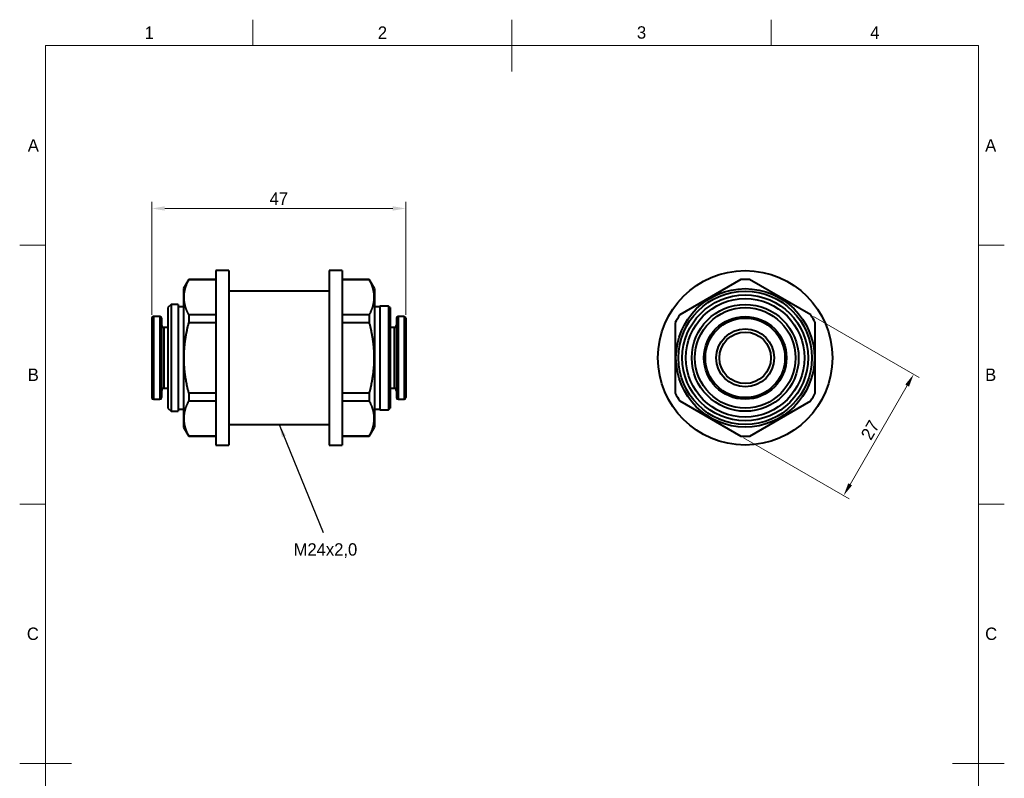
# Model space of a CAD drawing. Header units: millimetres. Extents: x 15 to 205, y 5 to 292.
# Tile 5 of 5: x 15 to 205, y 146 to 292. Entities that reach past the tile are written whole.
import ezdxf

# ---------------------------------------------------------------- set-up
doc = ezdxf.new("R2010")
doc.units = ezdxf.units.MM
for name, color, linetype in [('Anmerkungen', 7, 'Continuous'), ('Begrenzung', 7, 'Continuous'), ('Geometrien', 7, 'Continuous')]:
    doc.layers.add(name, color=color, linetype=linetype)
doc.styles.add('Shapr0', font='txt', dxfattribs={"height": 2.3925})
doc.styles.add('Shapr18', font='txt', dxfattribs={"height": 2.3925})
doc.styles.add('Shapr19', font='txt', dxfattribs={"height": 2.3925})
doc.dimstyles.new('ISO-25', dxfattribs={"dimtxt": 2.5, "dimasz": 2.5, "dimexe": 1.25, "dimexo": 0.625, "dimtad": 1, "dimtxsty": 'Standard', "dimcen": 2.5, "dimadec": 0, "dimazin": 0, "dimtfac": 1, "dimtmove": 0, "dimatfit": 3, "dimfxl": 1, "dimarcsym": 0})

# ---------------------------------------------------------------- blocks, each defined once
blk = doc.blocks.new('*D2')
at = {"layer": 'Anmerkungen', "color": 0, "linetype": 'Continuous', "lineweight": 15}
for p, q in [((40.5, 235.04), (40.5, 256.83)), ((89.5, 235.04), (89.5, 256.83)), ((87, 255.58), (43, 255.58))]:
    blk.add_line(p, q, dxfattribs=at)
at = {"layer": 'Anmerkungen', "color": 0}
for points in [[(43, 255.99), (43, 255.16), (40.5, 255.58)], [(87, 255.16), (87, 255.99), (89.5, 255.58)]]:
    blk.add_solid(points, dxfattribs=at)
at = {"layer": 'Defpoints', "color": 0}
for p in [(40.5, 255.58), (40.5, 234.42), (89.5, 234.42)]:
    blk.add_point(p, dxfattribs=at)
at = {"layer": 'Anmerkungen', "color": 0, "lineweight": 15, "insert": (65, 257.47), "char_height": 2.393, "attachment_point": 5, "style": 'Shapr18'}
blk.add_mtext('\\A1;47', dxfattribs=at)
blk = doc.blocks.new('*D3')
at = {"layer": 'Anmerkungen', "color": 0, "linetype": 'Continuous', "lineweight": 15}
for p, q in [((168.19, 234.72), (188.59, 222.94)), ((175.25, 202.35), (186.25, 221.4)), ((154.68, 211.35), (175.09, 199.56))]:
    blk.add_line(p, q, dxfattribs=at)
at = {"layer": 'Anmerkungen', "color": 0}
for points in [[(186.61, 221.2), (185.89, 221.61), (187.5, 223.57)], [(174.89, 202.56), (175.61, 202.14), (174, 200.19)]]:
    blk.add_solid(points, dxfattribs=at)
at = {"layer": 'Defpoints', "color": 0}
for p in [(167.64, 235.03), (187.5, 223.57), (154.13, 211.66)]:
    blk.add_point(p, dxfattribs=at)
at = {"layer": 'Anmerkungen', "color": 0, "lineweight": 15, "insert": (179.11, 212.83), "char_height": 2.393, "attachment_point": 5, "rotation": 60, "style": 'Shapr19'}
blk.add_mtext('\\A1;27', dxfattribs=at)

msp = doc.modelspace()

# ---------------------------------------------------------------- linework, layer by layer
at = {"layer": 'Begrenzung', "linetype": 'Continuous', "lineweight": 15}
for p, q in [((60, 287), (60, 292)), ((110, 282), (110, 292)), ((160, 287), (160, 292)), ((200, 287), (20, 287)), ((20, 287), (20, 10)), ((200, 10), (200, 287)), ((20, 248.5), (15, 248.5)), ((200, 248.5), (205, 248.5)), ((20, 198.5), (15, 198.5)), ((200, 198.5), (205, 198.5)), ((25, 148.5), (15, 148.5)), ((195, 148.5), (205, 148.5))]:
    msp.add_line(p, q, dxfattribs=at)
at = {"layer": 'Geometrien', "linetype": 'Continuous', "lineweight": 40}
for p, q in [((55.359, 243.578), (52.868, 243.578)), ((52.868, 243.578), (52.868, 241.867)), ((55.359, 243.578), (55.359, 239.606)), ((77.212, 243.578), (74.721, 243.578)), ((74.721, 243.578), (74.721, 239.606)), ((77.212, 243.578), (77.212, 241.867)), ((47.651, 241.867), (46.635, 240.106)), ((52.868, 241.867), (47.651, 241.867)), ((47.651, 241.867), (47.651, 241.843)), ((47.651, 241.843), (52.868, 241.843)), ((52.868, 241.867), (52.868, 241.843)), ((52.868, 241.843), (52.868, 235.035)), ((82.429, 241.867), (77.212, 241.867)), ((77.212, 241.867), (77.212, 241.842)), ((77.212, 241.842), (77.212, 235.046)), ((77.212, 241.842), (82.429, 241.842)), ((82.429, 241.867), (82.429, 241.842)), ((83.445, 240.106), (82.429, 241.867)), ((154.147, 241.843), (142.356, 235.035)), ((167.644, 235.035), (155.853, 241.843)), ((46.635, 240.106), (46.635, 236.627)), ((74.721, 239.606), (55.359, 239.606)), ((55.359, 239.606), (55.359, 213.894)), ((74.721, 239.606), (74.721, 213.894)), ((83.445, 240.106), (83.445, 236.627)), ((44.206, 237.057), (43.592, 236.443)), ((43.592, 236.443), (43.592, 232.621)), ((45.555, 237.057), (44.206, 237.057)), ((44.206, 237.057), (44.206, 216.443)), ((45.555, 237.057), (45.555, 236.627)), ((46.635, 236.627), (45.555, 236.627)), ((45.555, 236.627), (45.555, 216.873)), ((46.635, 236.627), (46.635, 216.873)), ((84.525, 236.627), (83.445, 236.627)), ((83.445, 236.627), (83.445, 216.873)), ((86.181, 236.75), (84.525, 236.75)), ((84.525, 236.75), (84.525, 236.627)), ((84.525, 236.627), (84.525, 216.873)), ((86.488, 236.443), (86.181, 236.75)), ((86.181, 236.75), (86.181, 216.75)), ((86.488, 236.443), (86.488, 232.621)), ((40.5, 234.419), (40.5, 219.081)), ((42.058, 234.726), (40.807, 234.726)), ((40.807, 234.726), (40.807, 218.774)), ((42.058, 234.726), (42.058, 218.774)), ((42.365, 234.419), (42.365, 233.087)), ((52.868, 235.035), (47.651, 235.035)), ((47.651, 235.035), (47.651, 233.558)), ((52.868, 235.035), (52.868, 233.558)), ((82.429, 235.046), (77.212, 235.046)), ((77.212, 235.046), (77.212, 233.546)), ((82.429, 235.046), (82.429, 233.546)), ((87.715, 234.419), (87.715, 233.087)), ((88.022, 234.726), (88.022, 218.774)), ((89.193, 234.726), (88.022, 234.726)), ((89.193, 234.726), (89.193, 218.774)), ((89.5, 234.419), (89.5, 219.081)), ((42.365, 233.087), (42.365, 220.413)), ((42.831, 232.621), (42.831, 220.879)), ((43.592, 232.621), (42.831, 232.621)), ((43.592, 232.621), (43.592, 220.879)), ((47.651, 233.558), (52.868, 233.558)), ((52.868, 233.558), (52.868, 219.942)), ((77.212, 233.546), (82.429, 233.546)), ((77.212, 233.546), (77.212, 219.954)), ((87.249, 232.621), (86.488, 232.621)), ((86.488, 232.621), (86.488, 220.879)), ((87.249, 232.621), (87.249, 220.879)), ((87.715, 233.087), (87.715, 220.413)), ((141.497, 233.546), (141.497, 219.954)), ((168.497, 219.942), (168.497, 233.558)), ((42.365, 220.413), (42.365, 219.081)), ((42.831, 220.879), (43.592, 220.879)), ((43.592, 220.879), (43.592, 217.057)), ((86.488, 220.879), (86.488, 217.057)), ((86.488, 220.879), (87.249, 220.879)), ((87.715, 220.413), (87.715, 219.081)), ((40.807, 218.774), (42.058, 218.774)), ((47.651, 219.942), (47.651, 218.454)), ((52.868, 219.942), (47.651, 219.942)), ((52.868, 219.942), (52.868, 218.454)), ((82.429, 219.954), (77.212, 219.954)), ((77.212, 219.954), (77.212, 218.454)), ((82.429, 219.954), (82.429, 218.454)), ((88.022, 218.774), (89.193, 218.774)), ((43.592, 217.057), (44.206, 216.443)), ((45.555, 216.873), (45.555, 216.443)), ((45.555, 216.873), (46.635, 216.873)), ((46.635, 216.873), (46.635, 213.394)), ((47.651, 218.454), (52.868, 218.454)), ((52.868, 218.454), (52.868, 211.658)), ((77.212, 218.454), (82.429, 218.454)), ((77.212, 218.454), (77.212, 211.658)), ((83.445, 216.873), (84.525, 216.873)), ((83.445, 216.873), (83.445, 213.394)), ((84.525, 216.873), (84.525, 216.75)), ((84.525, 216.75), (86.181, 216.75)), ((86.181, 216.75), (86.488, 217.057)), ((142.363, 218.454), (154.134, 211.658)), ((155.866, 211.658), (167.637, 218.454)), ((44.206, 216.443), (45.555, 216.443)), ((46.635, 213.394), (47.651, 211.633)), ((55.359, 213.894), (74.721, 213.894)), ((55.359, 213.894), (55.359, 209.922)), ((74.721, 213.894), (74.721, 209.922)), ((82.429, 211.633), (83.445, 213.394)), ((52.868, 211.658), (47.651, 211.658)), ((47.651, 211.658), (47.651, 211.633)), ((47.651, 211.633), (52.868, 211.633)), ((52.868, 211.658), (52.868, 211.633)), ((52.868, 211.633), (52.868, 209.922)), ((82.429, 211.658), (77.212, 211.658)), ((77.212, 211.658), (77.212, 211.633)), ((77.212, 211.633), (82.429, 211.633)), ((77.212, 211.633), (77.212, 209.922)), ((82.429, 211.658), (82.429, 211.633)), ((52.868, 209.922), (55.359, 209.922)), ((74.721, 209.922), (77.212, 209.922))]:
    msp.add_line(p, q, dxfattribs=at)
at = {"layer": 'Geometrien', "linetype": 'Continuous', "lineweight": 40, "flags": 128}
for points in [[(47.651, 235.035), (47.617, 235.1), (47.584, 235.166), (47.551, 235.231), (47.519, 235.297), (47.487, 235.362), (47.456, 235.428), (47.426, 235.494), (47.396, 235.56), (47.366, 235.625), (47.337, 235.691), (47.309, 235.757), (47.281, 235.824), (47.253, 235.89), (47.227, 235.956), (47.201, 236.022), (47.175, 236.089), (47.15, 236.155), (47.126, 236.222), (47.102, 236.288), (47.079, 236.355), (47.057, 236.421), (47.035, 236.488), (47.014, 236.554), (46.994, 236.621), (46.974, 236.688), (46.955, 236.755), (46.937, 236.822), (46.919, 236.889), (46.902, 236.956), (46.886, 237.023), (46.87, 237.09), (46.856, 237.157), (46.841, 237.225), (46.828, 237.292), (46.815, 237.359), (46.804, 237.426), (46.792, 237.494), (46.782, 237.561), (46.772, 237.628), (46.764, 237.696), (46.755, 237.763), (46.748, 237.831), (46.741, 237.898), (46.736, 237.966), (46.73, 238.034), (46.726, 238.1), (46.723, 238.167), (46.72, 238.234), (46.718, 238.301), (46.717, 238.367), (46.716, 238.434), (46.717, 238.501), (46.718, 238.568), (46.72, 238.634), (46.722, 238.701), (46.726, 238.768), (46.73, 238.835), (46.735, 238.902), (46.74, 238.969), (46.747, 239.036), (46.754, 239.103), (46.761, 239.16), (46.768, 239.218), (46.776, 239.275), (46.784, 239.332), (46.793, 239.39), (46.803, 239.447), (46.813, 239.504), (46.823, 239.562), (46.835, 239.619), (46.846, 239.676), (46.858, 239.733), (46.871, 239.791), (46.887, 239.859), (46.904, 239.928), (46.921, 239.996), (46.939, 240.065), (46.958, 240.133), (46.978, 240.201), (46.998, 240.27), (47.019, 240.338), (47.041, 240.406), (47.063, 240.474), (47.086, 240.543), (47.11, 240.611), (47.134, 240.678), (47.159, 240.746), (47.185, 240.814), (47.211, 240.882), (47.238, 240.95), (47.266, 241.017), (47.294, 241.085), (47.323, 241.153), (47.353, 241.222), (47.383, 241.291), (47.415, 241.36), (47.447, 241.429), (47.479, 241.498), (47.513, 241.567), (47.546, 241.636), (47.581, 241.705), (47.616, 241.774), (47.651, 241.843)], [(82.429, 241.842), (82.464, 241.773), (82.499, 241.705), (82.533, 241.636), (82.567, 241.567), (82.6, 241.499), (82.632, 241.43), (82.664, 241.361), (82.695, 241.292), (82.726, 241.223), (82.756, 241.154), (82.785, 241.084), (82.814, 241.015), (82.842, 240.946), (82.87, 240.876), (82.897, 240.807), (82.923, 240.737), (82.948, 240.668), (82.973, 240.598), (82.997, 240.528), (83.021, 240.459), (83.043, 240.389), (83.065, 240.319), (83.086, 240.249), (83.107, 240.179), (83.127, 240.109), (83.146, 240.039), (83.164, 239.969), (83.181, 239.898), (83.198, 239.828), (83.214, 239.758), (83.227, 239.698), (83.239, 239.638), (83.251, 239.578), (83.262, 239.518), (83.273, 239.458), (83.283, 239.398), (83.292, 239.338), (83.301, 239.277), (83.309, 239.217), (83.317, 239.157), (83.324, 239.097), (83.33, 239.036), (83.336, 238.974), (83.342, 238.911), (83.346, 238.848), (83.35, 238.786), (83.353, 238.723), (83.356, 238.66), (83.358, 238.597), (83.359, 238.535), (83.36, 238.472), (83.36, 238.409), (83.359, 238.346), (83.358, 238.284), (83.356, 238.221), (83.353, 238.158), (83.35, 238.096), (83.346, 238.032), (83.341, 237.969), (83.335, 237.906), (83.329, 237.843), (83.323, 237.78), (83.314, 237.711), (83.305, 237.643), (83.296, 237.574), (83.285, 237.505), (83.274, 237.437), (83.262, 237.368), (83.249, 237.299), (83.235, 237.231), (83.221, 237.162), (83.206, 237.094), (83.19, 237.025), (83.173, 236.957), (83.156, 236.888), (83.138, 236.82), (83.119, 236.752), (83.1, 236.684), (83.079, 236.615), (83.059, 236.547), (83.037, 236.479), (83.015, 236.411), (82.992, 236.343), (82.968, 236.275), (82.944, 236.208), (82.919, 236.14), (82.893, 236.072), (82.867, 236.005), (82.84, 235.937), (82.813, 235.869), (82.785, 235.802), (82.756, 235.735), (82.726, 235.665), (82.696, 235.596), (82.664, 235.527), (82.632, 235.458), (82.6, 235.39), (82.567, 235.321), (82.533, 235.252), (82.499, 235.183), (82.464, 235.115), (82.429, 235.046)], [(47.651, 219.942), (47.615, 220.083), (47.579, 220.224), (47.544, 220.365), (47.509, 220.506), (47.476, 220.647), (47.442, 220.789), (47.41, 220.93), (47.377, 221.072), (47.346, 221.214), (47.315, 221.356), (47.285, 221.499), (47.256, 221.641), (47.227, 221.784), (47.199, 221.926), (47.172, 222.069), (47.145, 222.212), (47.119, 222.355), (47.094, 222.498), (47.069, 222.641), (47.046, 222.784), (47.027, 222.899), (47.009, 223.014), (46.992, 223.13), (46.975, 223.245), (46.958, 223.36), (46.942, 223.475), (46.927, 223.59), (46.912, 223.706), (46.898, 223.821), (46.884, 223.936), (46.871, 224.052), (46.858, 224.167), (46.845, 224.283), (46.834, 224.399), (46.823, 224.514), (46.812, 224.63), (46.802, 224.746), (46.792, 224.863), (46.783, 224.979), (46.775, 225.095), (46.767, 225.215), (46.759, 225.336), (46.752, 225.456), (46.746, 225.577), (46.74, 225.697), (46.735, 225.818), (46.73, 225.939), (46.727, 226.059), (46.723, 226.18), (46.721, 226.301), (46.719, 226.422), (46.717, 226.543), (46.717, 226.664), (46.716, 226.785), (46.717, 226.906), (46.718, 227.017), (46.719, 227.128), (46.722, 227.239), (46.724, 227.349), (46.727, 227.46), (46.731, 227.571), (46.735, 227.682), (46.74, 227.793), (46.745, 227.904), (46.751, 228.015), (46.757, 228.126), (46.764, 228.237), (46.771, 228.348), (46.779, 228.459), (46.787, 228.57), (46.798, 228.708), (46.81, 228.846), (46.822, 228.984), (46.836, 229.122), (46.85, 229.26), (46.865, 229.398), (46.881, 229.536), (46.897, 229.674), (46.914, 229.812), (46.932, 229.95), (46.951, 230.087), (46.97, 230.225), (46.991, 230.362), (47.011, 230.499), (47.033, 230.636), (47.055, 230.773), (47.078, 230.91), (47.102, 231.047), (47.126, 231.183), (47.151, 231.32), (47.176, 231.457), (47.203, 231.593), (47.229, 231.729), (47.257, 231.865), (47.286, 232.007), (47.316, 232.149), (47.347, 232.29), (47.378, 232.432), (47.41, 232.573), (47.443, 232.714), (47.476, 232.855), (47.51, 232.995), (47.544, 233.136), (47.579, 233.277), (47.615, 233.417), (47.651, 233.558)], [(82.429, 233.546), (82.465, 233.405), (82.501, 233.265), (82.536, 233.124), (82.57, 232.983), (82.604, 232.842), (82.637, 232.701), (82.67, 232.559), (82.702, 232.418), (82.733, 232.276), (82.764, 232.134), (82.794, 231.992), (82.823, 231.85), (82.852, 231.708), (82.88, 231.565), (82.907, 231.423), (82.933, 231.28), (82.959, 231.137), (82.984, 230.994), (83.009, 230.851), (83.032, 230.708), (83.055, 230.565), (83.077, 230.421), (83.099, 230.278), (83.119, 230.134), (83.135, 230.019), (83.15, 229.904), (83.165, 229.789), (83.18, 229.673), (83.193, 229.558), (83.207, 229.443), (83.219, 229.328), (83.232, 229.212), (83.243, 229.097), (83.254, 228.981), (83.265, 228.865), (83.275, 228.75), (83.285, 228.634), (83.294, 228.518), (83.302, 228.402), (83.31, 228.282), (83.318, 228.161), (83.325, 228.041), (83.331, 227.921), (83.337, 227.8), (83.342, 227.68), (83.346, 227.56), (83.35, 227.439), (83.353, 227.319), (83.356, 227.198), (83.358, 227.078), (83.359, 226.957), (83.36, 226.836), (83.36, 226.715), (83.36, 226.594), (83.359, 226.484), (83.357, 226.373), (83.355, 226.262), (83.352, 226.151), (83.349, 226.041), (83.346, 225.93), (83.342, 225.819), (83.337, 225.708), (83.332, 225.598), (83.326, 225.487), (83.32, 225.376), (83.313, 225.266), (83.306, 225.155), (83.298, 225.044), (83.29, 224.933), (83.279, 224.795), (83.267, 224.657), (83.255, 224.519), (83.241, 224.382), (83.227, 224.244), (83.212, 224.106), (83.197, 223.969), (83.18, 223.831), (83.163, 223.693), (83.145, 223.556), (83.126, 223.418), (83.107, 223.281), (83.087, 223.144), (83.066, 223.007), (83.045, 222.87), (83.023, 222.733), (83, 222.597), (82.976, 222.46), (82.952, 222.324), (82.927, 222.188), (82.902, 222.052), (82.876, 221.915), (82.849, 221.779), (82.822, 221.643), (82.792, 221.502), (82.762, 221.361), (82.732, 221.219), (82.701, 221.078), (82.669, 220.937), (82.636, 220.797), (82.603, 220.656), (82.57, 220.515), (82.535, 220.375), (82.501, 220.235), (82.465, 220.094), (82.429, 219.954)], [(47.651, 211.658), (47.613, 211.733), (47.575, 211.807), (47.538, 211.882), (47.502, 211.956), (47.466, 212.031), (47.431, 212.106), (47.397, 212.18), (47.368, 212.246), (47.339, 212.312), (47.311, 212.377), (47.283, 212.443), (47.256, 212.509), (47.229, 212.575), (47.204, 212.641), (47.178, 212.707), (47.153, 212.773), (47.129, 212.839), (47.106, 212.905), (47.083, 212.971), (47.061, 213.037), (47.039, 213.104), (47.018, 213.17), (46.998, 213.236), (46.978, 213.304), (46.959, 213.371), (46.94, 213.438), (46.923, 213.506), (46.906, 213.573), (46.889, 213.641), (46.874, 213.708), (46.859, 213.776), (46.844, 213.845), (46.831, 213.914), (46.818, 213.983), (46.806, 214.052), (46.794, 214.121), (46.784, 214.19), (46.774, 214.259), (46.766, 214.319), (46.759, 214.38), (46.752, 214.44), (46.746, 214.501), (46.741, 214.561), (46.736, 214.622), (46.732, 214.682), (46.728, 214.743), (46.725, 214.803), (46.723, 214.864), (46.721, 214.925), (46.72, 214.985), (46.72, 215.046), (46.72, 215.106), (46.721, 215.167), (46.722, 215.228), (46.725, 215.289), (46.727, 215.351), (46.731, 215.412), (46.735, 215.474), (46.74, 215.535), (46.745, 215.597), (46.751, 215.658), (46.757, 215.72), (46.766, 215.789), (46.775, 215.857), (46.784, 215.926), (46.795, 215.995), (46.806, 216.063), (46.818, 216.132), (46.831, 216.201), (46.845, 216.269), (46.859, 216.338), (46.874, 216.406), (46.89, 216.475), (46.907, 216.543), (46.924, 216.612), (46.942, 216.68), (46.961, 216.748), (46.98, 216.816), (47.001, 216.885), (47.021, 216.953), (47.043, 217.021), (47.065, 217.089), (47.088, 217.157), (47.112, 217.225), (47.136, 217.292), (47.161, 217.36), (47.187, 217.428), (47.213, 217.495), (47.24, 217.563), (47.267, 217.631), (47.295, 217.698), (47.324, 217.765), (47.354, 217.835), (47.385, 217.904), (47.416, 217.973), (47.448, 218.042), (47.48, 218.11), (47.513, 218.179), (47.547, 218.248), (47.581, 218.317), (47.616, 218.385), (47.651, 218.454)], [(82.429, 218.454), (82.464, 218.385), (82.499, 218.317), (82.533, 218.248), (82.567, 218.18), (82.6, 218.111), (82.632, 218.042), (82.664, 217.973), (82.695, 217.904), (82.726, 217.835), (82.756, 217.766), (82.785, 217.697), (82.814, 217.627), (82.842, 217.558), (82.87, 217.489), (82.897, 217.419), (82.923, 217.35), (82.948, 217.28), (82.973, 217.21), (82.997, 217.141), (83.021, 217.071), (83.043, 217.001), (83.065, 216.931), (83.086, 216.861), (83.107, 216.791), (83.127, 216.721), (83.146, 216.651), (83.164, 216.581), (83.181, 216.511), (83.198, 216.44), (83.214, 216.37), (83.227, 216.31), (83.239, 216.25), (83.251, 216.19), (83.262, 216.13), (83.273, 216.07), (83.283, 216.01), (83.292, 215.95), (83.301, 215.89), (83.309, 215.829), (83.317, 215.769), (83.324, 215.709), (83.33, 215.648), (83.336, 215.586), (83.342, 215.523), (83.346, 215.46), (83.35, 215.398), (83.353, 215.335), (83.356, 215.272), (83.358, 215.21), (83.359, 215.147), (83.36, 215.084), (83.36, 215.021), (83.359, 214.959), (83.358, 214.896), (83.356, 214.833), (83.353, 214.77), (83.35, 214.708), (83.346, 214.645), (83.341, 214.581), (83.335, 214.518), (83.329, 214.455), (83.323, 214.392), (83.314, 214.323), (83.305, 214.255), (83.296, 214.186), (83.285, 214.117), (83.274, 214.049), (83.262, 213.98), (83.249, 213.911), (83.235, 213.843), (83.221, 213.774), (83.206, 213.706), (83.19, 213.637), (83.173, 213.569), (83.156, 213.501), (83.138, 213.432), (83.119, 213.364), (83.1, 213.296), (83.079, 213.228), (83.059, 213.159), (83.037, 213.091), (83.015, 213.023), (82.992, 212.955), (82.968, 212.888), (82.944, 212.82), (82.919, 212.752), (82.893, 212.684), (82.867, 212.617), (82.84, 212.549), (82.813, 212.482), (82.785, 212.414), (82.756, 212.347), (82.726, 212.278), (82.696, 212.208), (82.664, 212.139), (82.632, 212.071), (82.6, 212.002), (82.567, 211.933), (82.533, 211.864), (82.499, 211.795), (82.464, 211.727), (82.429, 211.658)]]:
    msp.add_lwpolyline(points, dxfattribs=at)
at = {"layer": 'Geometrien', "linetype": 'Continuous', "lineweight": 40}
for radius in [16.828, 13.356, 12.856, 12.143, 11.43, 10.307, 9.693, 7.975, 7.669, 5.589, 4.975]:
    msp.add_circle((155, 226.75), radius, dxfattribs=at)
for centre, radius, start, end in [((155, 226.75), 15.117, 86.7655, 93.2345), ((40.807, 234.419), 0.307, 90, 180), ((42.058, 234.419), 0.307, 0, 90), ((88.022, 234.419), 0.307, 90, 180), ((89.193, 234.419), 0.307, 0, 90), ((155, 226.75), 15.117, 146.7655, 153.28504), ((155, 226.75), 15.117, 26.7655, 33.2345), ((42.831, 233.087), 0.466, 180, 270), ((87.249, 233.087), 0.466, 270, 0), ((42.831, 220.413), 0.466, 90, 180), ((87.249, 220.413), 0.466, 0, 90), ((40.807, 219.081), 0.307, 180, 270), ((42.058, 219.081), 0.307, 270, 0), ((88.022, 219.081), 0.307, 180, 270), ((89.193, 219.081), 0.307, 270, 0), ((155, 226.75), 15.117, 206.71496, 213.28504), ((155, 226.75), 15.117, 326.71496, 333.2345), ((155, 226.75), 15.117, 266.71496, 273.28504)]:
    msp.add_arc(centre, radius, start, end, dxfattribs=at)

# ---------------------------------------------------------------- texts
at = {"layer": 'Anmerkungen', "linetype": 'Continuous', "lineweight": 15, "insert": (67.864, 189.561), "char_height": 1.79438, "width": 84.66672, "attachment_point": 4}
msp.add_mtext('{\\fSF-Mono-Regular-Extended.ttf|b0|i0|c0|p0;\\H1.333333x;M24x2,0}', dxfattribs=at)
at = {"layer": 'Begrenzung', "linetype": 'Continuous', "lineweight": 15, "char_height": 2.393, "width": 2.3925, "style": 'Shapr0'}
for s, insert, attachment_point in [('1', (40, 288.304), 8), ('2', (85, 288.304), 8), ('3', (135, 288.304), 8), ('4', (180, 288.304), 8), ('A', (18.696, 267.75), 6), ('A', (201.304, 267.75), 4), ('B', (18.696, 223.5), 6), ('B', (201.304, 223.5), 4), ('C', (18.696, 173.5), 6), ('C', (201.304, 173.5), 4)]:
    msp.add_mtext(s, dxfattribs=dict(at, insert=insert, attachment_point=attachment_point))

# ---------------------------------------------------------------- dimensions: what is measured, and where the dimension line sits
at = {"layer": 'Anmerkungen', "linetype": 'Continuous', "lineweight": 15}
dim = msp.add_linear_dim(base=(40.5, 255.578), p1=(89.5, 234.419), p2=(40.5, 234.419), dimstyle='ISO-25', override={"dimscale": 1, "dimgap": 0.7, "dimdec": 2, "dimlfac": 1, "dimrnd": 0.01, "dimzin": 8, "dimdsep": 44, "dimtxsty": 'Shapr18', "dimse1": 0, "dimse2": 0, "dimadec": 2, "dimtol": 0, "dimlim": 0, "dimtp": 0, "dimtm": 0, "dimtfac": 0.6, "dimtdec": 8, "dimfrac": 2, "dimtolj": 1, "dimlwd": 15, "dimlwe": 15}, dxfattribs=at)
dim.commit()
dim.dimension.update_dxf_attribs({"geometry": '*D2', "text_midpoint": (65, 255.578), "dimtype": 160})
dim = msp.add_linear_dim(base=(187.503, 223.569), p1=(154.134, 211.658), p2=(167.644, 235.035), angle=60, dimstyle='ISO-25', override={"dimscale": 1, "dimgap": 0.7, "dimdec": 2, "dimlfac": 1, "dimrnd": 0.01, "dimzin": 8, "dimdsep": 44, "dimtxsty": 'Shapr19', "dimse1": 0, "dimse2": 0, "dimadec": 2, "dimtol": 0, "dimlim": 0, "dimtp": 0, "dimtm": 0, "dimtfac": 0.6, "dimtdec": 8, "dimfrac": 2, "dimtolj": 1, "dimlwd": 15, "dimlwe": 15}, dxfattribs=at)
dim.commit()
dim.dimension.update_dxf_attribs({"geometry": '*D3', "text_midpoint": (180.753, 211.878), "dimtype": 160})

# ---------------------------------------------------------------- leaders
msp.add_leader([(65.04, 213.894), (73.561, 193.057)], dimstyle='ISO-25', dxfattribs=at)

doc.saveas('drawing.dxf')
